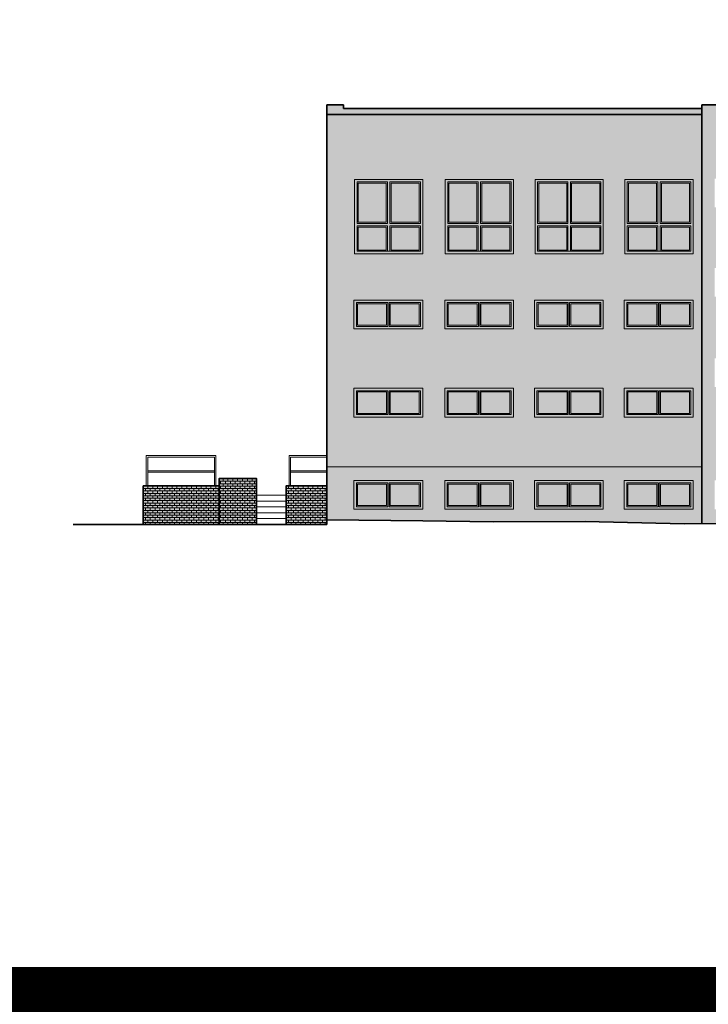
# Model space of a CAD drawing. Header units: inches. Extents: x 0 to 111471, y -105323 to 11070.
# Tile 84 of 256: x 35294 to 37564, y -39004 to -35755. Entities that reach past the tile are written whole.
import ezdxf

# ---------------------------------------------------------------- set-up
doc = ezdxf.new("R2010")
doc.units = ezdxf.units.IN
doc.header["$MEASUREMENT"] = 0
for name, color, linetype, lineweight in [('888 drzwi i okna', 4, 'Continuous', 0), ('888 hatch antracyt szary', 251, 'Continuous', 0), ('888 hatch jasny beż', 7, 'Continuous', 0), ('888 opisy', 3, 'Continuous', 0), ('888 projektowane elementy', 6, 'Continuous', 13), ('888 sciany istniejące', 2, 'Continuous', 35), ('888 widok', 8, 'Continuous', 0)]:
    doc.layers.add(name, color=color, linetype=linetype, lineweight=lineweight)
doc.layers.add('888 opisy kolorow', color=11, linetype='Continuous')

# ---------------------------------------------------------------- blocks, each defined once
blk = doc.blocks.new('G$C84093A4E')
at = {"layer": '888 drzwi i okna'}
blk.add_lwpolyline([(0, 0), (0, -95), (227, -95), (227, 0)], close=True, dxfattribs=at)
for points in [[(111.5, -8), (8, -8), (8, -87), (111.5, -87)], [(107.5, -12), (12, -12), (12, -83), (107.5, -83)], [(107.5, -12), (107.5, -83)], [(111.5, -8), (111.5, -87)], [(115.5, -87), (219, -87), (219, -8), (115.5, -8)], [(115.5, -8), (115.5, -87)], [(119.5, -83), (215, -83), (215, -12), (119.5, -12)], [(119.5, -12), (119.5, -83)]]:
    blk.add_lwpolyline(points, dxfattribs=at)
blk = doc.blocks.new('G$C703C4054')
at = {"layer": '888 drzwi i okna', "ltscale": 1.6}
for points in [[(3.5, 245), (3.5, 0), (228.5, 0), (228.5, 245)], [(108, 88), (15.5, 88), (15.5, 12), (108, 12)], [(124, 88), (216.5, 88), (216.5, 12), (124, 12)]]:
    blk.add_lwpolyline(points, close=True, dxfattribs=at)
for points in [[(112, 237), (11.5, 237), (11.5, 100)], [(15.5, 104), (15.5, 233), (108, 233), (108, 104), (15.5, 104)], [(112, 237), (112, 100)], [(220.5, 100), (220.5, 237), (120, 237)], [(120, 237), (120, 100)], [(124, 233), (124, 104), (216.5, 104), (216.5, 233), (124, 233)], [(112, 100), (11.5, 100)], [(220.5, 100), (120, 100)], [(11.5, 92), (11.5, 8), (220.5, 8), (220.5, 92)], [(112, 92), (11.5, 92)], [(112, 92), (112, 8)], [(220.5, 92), (120, 92)], [(120, 92), (120, 8)]]:
    blk.add_lwpolyline(points, dxfattribs=at)
blk = doc.blocks.new('EFVDFGFF')
at = {"layer": '888 projektowane elementy', "ltscale": 0.01}
h = blk.add_hatch(color=7, dxfattribs=at)
h.dxf.hatch_style = 1
h.paths.add_polyline_path([(21556.6, -2325.4), (21781.6, -2325.4), (21781.6, -2080.4), (21556.6, -2080.4)])
h.paths.add_polyline_path([(21665.1, -2233.4), (21665.1, -2317.4), (21673.1, -2317.4), (21673.1, -2233.4), (21773.6, -2233.4), (21773.6, -2317.4), (21564.6, -2317.4), (21564.6, -2233.4)], flags=16)
h.paths.add_polyline_path([(21564.6, -2225.4), (21564.6, -2088.4), (21665.1, -2088.4), (21665.1, -2225.4)], flags=16)
h.paths.add_polyline_path([(21661.1, -2237.4), (21661.1, -2313.4), (21568.6, -2313.4), (21568.6, -2237.4)], flags=0)
h.paths.add_polyline_path([(21568.6, -2221.4), (21568.6, -2092.4), (21661.1, -2092.4), (21661.1, -2221.4)], flags=0)
h.paths.add_polyline_path([(21673.1, -2225.4), (21673.1, -2088.4), (21773.6, -2088.4), (21773.6, -2225.4)], flags=16)
h.paths.add_polyline_path([(21677.1, -2237.4), (21769.6, -2237.4), (21769.6, -2313.4), (21677.1, -2313.4)], flags=0)
h.paths.add_polyline_path([(21677.1, -2221.4), (21677.1, -2092.4), (21769.6, -2092.4), (21769.6, -2221.4)], flags=0)
h = blk.add_hatch(color=7, dxfattribs=at)
h.dxf.hatch_style = 1
h.paths.add_polyline_path([(21665.1, -2225.4), (21665.1, -2088.4), (21564.6, -2088.4), (21564.6, -2225.4)])
h.paths.add_polyline_path([(21568.6, -2221.4), (21568.6, -2092.4), (21661.1, -2092.4), (21661.1, -2221.4)], flags=16)
h.paths.add_polyline_path([(21564.6, -2317.4), (21665.1, -2317.4), (21665.1, -2233.4), (21564.6, -2233.4)])
h.paths.add_polyline_path([(21661.1, -2237.4), (21568.6, -2237.4), (21568.6, -2313.4), (21661.1, -2313.4)], flags=16)
h.paths.add_polyline_path([(21673.1, -2317.4), (21773.6, -2317.4), (21773.6, -2233.4), (21673.1, -2233.4)])
h.paths.add_polyline_path([(21677.1, -2313.4), (21769.6, -2313.4), (21769.6, -2237.4), (21677.1, -2237.4)], flags=16)
h.paths.add_polyline_path([(21673.1, -2225.4), (21773.6, -2225.4), (21773.6, -2088.4), (21673.1, -2088.4)])
h.paths.add_polyline_path([(21677.1, -2092.4), (21677.1, -2221.4), (21769.6, -2221.4), (21769.6, -2092.4)], flags=16)
at = {"layer": '888 widok', "ltscale": 0.01}
h = blk.add_hatch(color=253, dxfattribs=at)
h.dxf.hatch_style = 1
h.paths.add_polyline_path([(21661.1, -2092.4), (21568.6, -2092.4), (21568.6, -2221.4), (21661.1, -2221.4)])
h.paths.add_polyline_path([(21769.6, -2221.4), (21769.6, -2092.4), (21677.1, -2092.4), (21677.1, -2221.4)])
h.paths.add_polyline_path([(21677.1, -2313.4), (21769.6, -2313.4), (21769.6, -2237.4), (21677.1, -2237.4)])
h.paths.add_polyline_path([(21661.1, -2313.4), (21661.1, -2237.4), (21568.6, -2237.4), (21568.6, -2313.4)])
at = {"layer": '888 drzwi i okna', "ltscale": 1.6}
for points in [[(21556.6, -2080.4), (21556.6, -2325.4), (21781.6, -2325.4), (21781.6, -2080.4)], [(21661.1, -2237.4), (21568.6, -2237.4), (21568.6, -2313.4), (21661.1, -2313.4)], [(21677.1, -2237.4), (21769.6, -2237.4), (21769.6, -2313.4), (21677.1, -2313.4)]]:
    blk.add_lwpolyline(points, close=True, dxfattribs=at)
for points in [[(21665.1, -2088.4), (21564.6, -2088.4), (21564.6, -2225.4)], [(21568.6, -2221.4), (21568.6, -2092.4), (21661.1, -2092.4), (21661.1, -2221.4), (21568.6, -2221.4)], [(21665.1, -2088.4), (21665.1, -2225.4)], [(21773.6, -2225.4), (21773.6, -2088.4), (21673.1, -2088.4)], [(21673.1, -2088.4), (21673.1, -2225.4)], [(21677.1, -2092.4), (21677.1, -2221.4), (21769.6, -2221.4), (21769.6, -2092.4), (21677.1, -2092.4)], [(21665.1, -2225.4), (21564.6, -2225.4)], [(21564.6, -2233.4), (21564.6, -2317.4), (21773.6, -2317.4), (21773.6, -2233.4)], [(21665.1, -2233.4), (21564.6, -2233.4)], [(21665.1, -2233.4), (21665.1, -2317.4)], [(21773.6, -2225.4), (21673.1, -2225.4)], [(21773.6, -2233.4), (21673.1, -2233.4)], [(21673.1, -2233.4), (21673.1, -2317.4)]]:
    blk.add_lwpolyline(points, dxfattribs=at)
blk = doc.blocks.new('DFVB VD')
at = {"layer": '888 projektowane elementy', "ltscale": 0.01}
h = blk.add_hatch(color=7, dxfattribs=at)
h.dxf.hatch_style = 1
h.paths.add_polyline_path([(21906.6, -2034.3), (21906.6, -2129.3), (22133.6, -2129.3), (22133.6, -2034.3)])
h.paths.add_polyline_path([(22125.6, -2042.3), (22125.6, -2121.3), (22022.1, -2121.3), (22022.1, -2042.3)], flags=16)
h.paths.add_polyline_path([(22121.6, -2046.3), (22121.6, -2117.3), (22026.1, -2117.3), (22026.1, -2046.3)], flags=0)
h.paths.add_polyline_path([(22018.1, -2042.3), (22018.1, -2121.3), (21914.6, -2121.3), (21914.6, -2042.3)], flags=16)
h.paths.add_polyline_path([(22014.1, -2046.3), (22014.1, -2117.3), (21918.6, -2117.3), (21918.6, -2046.3)], flags=0)
h = blk.add_hatch(color=7, dxfattribs=at)
h.dxf.hatch_style = 1
h.paths.add_polyline_path([(22022.1, -2042.3), (22022.1, -2121.3), (22125.6, -2121.3), (22125.6, -2042.3)])
h.paths.add_polyline_path([(22026.1, -2046.3), (22121.6, -2046.3), (22121.6, -2117.3), (22026.1, -2117.3)], flags=16)
h.paths.add_polyline_path([(21914.6, -2042.3), (21914.6, -2121.3), (22018.1, -2121.3), (22018.1, -2042.3)])
h.paths.add_polyline_path([(22014.1, -2046.3), (22014.1, -2117.3), (21918.6, -2117.3), (21918.6, -2046.3)], flags=16)
at = {"layer": '888 widok', "ltscale": 0.01}
h = blk.add_hatch(color=253, dxfattribs=at)
h.dxf.hatch_style = 1
h.paths.add_polyline_path([(22026.1, -2046.3), (22026.1, -2117.3), (22121.6, -2117.3), (22121.6, -2046.3)])
h.paths.add_polyline_path([(22014.1, -2117.3), (22014.1, -2046.3), (21918.6, -2046.3), (21918.6, -2117.3)])
at = {"layer": '888 drzwi i okna'}
blk.add_lwpolyline([(21906.6, -2034.3), (21906.6, -2129.3), (22133.6, -2129.3), (22133.6, -2034.3)], close=True, dxfattribs=at)
for points in [[(22018.1, -2042.3), (21914.6, -2042.3), (21914.6, -2121.3), (22018.1, -2121.3)], [(22014.1, -2046.3), (21918.6, -2046.3), (21918.6, -2117.3), (22014.1, -2117.3)], [(22014.1, -2046.3), (22014.1, -2117.3)], [(22018.1, -2042.3), (22018.1, -2121.3)], [(22022.1, -2121.3), (22125.6, -2121.3), (22125.6, -2042.3), (22022.1, -2042.3)], [(22022.1, -2042.3), (22022.1, -2121.3)], [(22026.1, -2117.3), (22121.6, -2117.3), (22121.6, -2046.3), (22026.1, -2046.3)], [(22026.1, -2046.3), (22026.1, -2117.3)]]:
    blk.add_lwpolyline(points, dxfattribs=at)

msp = doc.modelspace()

# ---------------------------------------------------------------- hatches: boundary and pattern name
at = {"layer": '888 hatch antracyt szary', "ltscale": 0.01}
h = msp.add_hatch(color=256, dxfattribs=at)
h.dxf.hatch_style = 1
h.paths.add_polyline_path([(37543.457, -36068.374), (37543.457, -36048.374), (36361.318, -36048.374), (36361.318, -36036.374), (36306.318, -36036.374), (36306.318, -36068.374)])
h = msp.add_hatch(color=256, dxfattribs=at)
h.dxf.hatch_style = 1
h.paths.add_polyline_path([(37925.318, -36036.374), (37543.457, -36036.374), (37543.457, -36048.374), (37543.457, -37417.84), (37812.318, -37415.374), (37877.818, -37412.526), (37877.818, -37400.461), (37880.218, -37400.461), (37880.218, -37395.461), (37877.818, -37395.461), (37877.818, -37385.461), (37882.718, -37385.461), (37882.718, -37380.461), (37877.818, -37380.461), (37877.818, -37370.461), (37882.718, -37370.461), (37882.718, -37365.461), (37877.818, -37365.461), (37877.818, -37355.461), (37882.718, -37355.461), (37882.718, -37350.461), (37877.818, -37350.461), (37877.818, -37340.461), (37882.718, -37340.461), (37882.718, -37335.461), (37877.818, -37335.461), (37877.818, -37325.461), (37880.218, -37325.461), (37880.218, -37323.461), (37882.718, -37300.198), (37882.718, -37225.198), (37885.515, -37215.461), (37885.218, -37215.461, -1), (37885.218, -37219.261), (37885.968, -37219.261), (37885.968, -37219.107), (37884.468, -37219.107), (37884.468, -37219.261), (37885.218, -37219.261, -1), (37885.218, -37215.461), (37925.318, -37215.461)])
h.paths.add_polyline_path([(37585.318, -36669.374), (37585.318, -36574.374), (37812.318, -36574.374), (37812.318, -36669.374)], flags=16)
h.paths.add_polyline_path([(37804.318, -36661.374), (37700.818, -36661.374), (37700.818, -36582.374), (37804.318, -36582.374)], flags=0)
h.paths.add_polyline_path([(37800.318, -36657.374), (37704.818, -36657.374), (37704.818, -36586.374), (37800.318, -36586.374)], flags=0)
h.paths.add_polyline_path([(37812.318, -36872.374), (37812.318, -36967.374), (37585.318, -36967.374), (37585.318, -36872.374)], flags=16)
h.paths.add_polyline_path([(37804.318, -36880.374), (37804.318, -36959.374), (37700.818, -36959.374), (37700.818, -36880.374)], flags=0)
h.paths.add_polyline_path([(37800.318, -36884.374), (37800.318, -36955.374), (37704.818, -36955.374), (37704.818, -36884.374)], flags=0)
h.paths.add_polyline_path([(37696.818, -36661.374), (37593.318, -36661.374), (37593.318, -36582.374), (37696.818, -36582.374)], flags=0)
h.paths.add_polyline_path([(37692.818, -36657.374), (37597.318, -36657.374), (37597.318, -36586.374), (37692.818, -36586.374)], flags=0)
h.paths.add_polyline_path([(37696.818, -36880.374), (37696.818, -36959.374), (37593.318, -36959.374), (37593.318, -36880.374)], flags=0)
h.paths.add_polyline_path([(37692.818, -36884.374), (37692.818, -36955.374), (37597.318, -36955.374), (37597.318, -36884.374)], flags=0)
h.paths.add_polyline_path([(37585.318, -36374.374), (37585.318, -36279.374), (37812.318, -36279.374), (37812.318, -36374.374)], flags=16)
h.paths.add_polyline_path([(37804.318, -36366.374), (37700.818, -36366.374), (37700.818, -36287.374), (37804.318, -36287.374)], flags=0)
h.paths.add_polyline_path([(37800.318, -36362.374), (37704.818, -36362.374), (37704.818, -36291.374), (37800.318, -36291.374)], flags=0)
h.paths.add_polyline_path([(37696.818, -36366.374), (37593.318, -36366.374), (37593.318, -36287.374), (37696.818, -36287.374)], flags=0)
h.paths.add_polyline_path([(37692.818, -36362.374), (37597.318, -36362.374), (37597.318, -36291.374), (37692.818, -36291.374)], flags=0)
h.paths.add_polyline_path([(37816.318, -37275.374), (37816.318, -37370.374), (37700.818, -37370.374), (37585.318, -37370.374), (37585.318, -37275.374)], flags=16)
h.paths.add_polyline_path([(37692.818, -37283.374), (37692.818, -37362.374), (37593.318, -37362.374), (37593.318, -37283.374)], flags=0)
h.paths.add_polyline_path([(37688.818, -37287.374), (37688.818, -37358.374), (37597.318, -37358.374), (37597.318, -37287.374)], flags=0)
h.paths.add_polyline_path([(37799.03, -37322.874, -1), (37779.03, -37322.874, -1)], flags=0)
h.paths.add_polyline_path([(37769.03, -37322.874, -1), (37749.03, -37322.874, -1)], flags=0)
h.paths.add_polyline_path([(37739.03, -37322.874, -1), (37719.03, -37322.874, -1)], flags=0)
h = msp.add_hatch(color=256, dxfattribs=at)
h.dxf.hatch_style = 1
h.paths.add_polyline_path([(37158.568, -37410.374), (37485.193, -37418.374), (37543.457, -37417.84), (37543.457, -37230.374), (36306.318, -37230.374), (36306.318, -37405.374), (36623.577, -37408.379), (36854.622, -37412.374)])
h = msp.add_hatch(color=256, dxfattribs=at)
h.dxf.hatch_style = 1
h.paths.add_polyline_path([(35941.318, -37293.374), (35936.318, -37293.374), (35716.318, -37293.374), (35711.318, -37293.374), (35701.318, -37293.374), (35701.318, -37420.374), (35951.318, -37420.374), (35951.318, -37293.374)])
h.paths.add_polyline_path([(35951.318, -37293.374), (35951.318, -37420.374), (36075.318, -37420.374), (36075.318, -37401.174), (36075.318, -37381.974), (36075.318, -37362.774), (36075.318, -37343.574), (36075.318, -37324.374), (36075.318, -37269.374), (35951.318, -37269.374)])
h.paths.add_polyline_path([(36182.318, -37293.374), (36172.318, -37293.374), (36172.318, -37324.374), (36172.318, -37343.574), (36172.318, -37362.774), (36172.318, -37381.974), (36172.318, -37401.174), (36172.318, -37420.374), (36306.318, -37420.374), (36306.318, -37405.374), (36306.318, -37293.374), (36187.318, -37293.374)])
at = {"layer": '888 hatch jasny beż', "ltscale": 0.01}
h = msp.add_hatch(color=256, dxfattribs=at)
h.dxf.hatch_style = 1
h.paths.add_polyline_path([(37543.457, -36068.374), (36306.318, -36068.374), (36306.318, -36727.081), (36306.318, -37405.374), (36623.577, -37408.379), (36854.622, -37412.374), (37158.568, -37410.374), (37485.193, -37418.374), (37543.457, -37417.84)])
h.paths.add_polyline_path([(36922.318, -36282.374), (36922.318, -36527.374), (36697.318, -36527.374), (36697.318, -36282.374)], flags=16)
h.paths.add_polyline_path([(36805.818, -36290.374), (36914.318, -36290.374), (36914.318, -36427.374), (36914.318, -36519.374), (36705.318, -36519.374), (36705.318, -36435.374), (36705.318, -36290.374)], flags=0)
h.paths.add_polyline_path([(36805.818, -36427.374), (36813.818, -36427.374), (36813.818, -36290.374), (36805.818, -36290.374)], flags=0)
h.paths.add_polyline_path([(36817.818, -36294.374), (36817.818, -36423.374), (36910.318, -36423.374), (36910.318, -36294.374)], flags=0)
h.paths.add_polyline_path([(36623.318, -36282.374), (36623.318, -36527.374), (36398.318, -36527.374), (36398.318, -36282.374)], flags=16)
h.paths.add_polyline_path([(36615.318, -36290.374), (36615.318, -36427.374), (36615.318, -36519.374), (36406.318, -36519.374), (36406.318, -36435.374), (36406.318, -36290.374), (36506.818, -36290.374)], flags=0)
h.paths.add_polyline_path([(36502.818, -36515.374), (36502.818, -36439.374), (36410.318, -36439.374), (36410.318, -36515.374)], flags=0)
h.paths.add_polyline_path([(36993.318, -36282.374), (37218.318, -36282.374), (37218.318, -36527.374), (36993.318, -36527.374)], flags=16)
h.paths.add_polyline_path([(37001.318, -36290.374), (37101.818, -36290.374), (37210.318, -36290.374), (37210.318, -36427.374), (37210.318, -36519.374), (37001.318, -36519.374), (37001.318, -36435.374)], flags=0)
h.paths.add_polyline_path([(37097.818, -36515.374), (37097.818, -36439.374), (37005.318, -36439.374), (37005.318, -36515.374)], flags=0)
h.paths.add_polyline_path([(36611.318, -36294.374), (36611.318, -36427.374), (36615.318, -36427.374), (36615.318, -36439.374), (36611.318, -36439.374), (36611.318, -36515.374), (36506.818, -36515.374), (36506.818, -36427.374), (36410.318, -36427.374), (36410.318, -36294.374), (36506.818, -36294.374), (36506.818, -36290.374), (36518.818, -36290.374), (36518.818, -36294.374)], flags=0)
h.paths.add_polyline_path([(37005.318, -36294.374), (37101.818, -36294.374), (37101.818, -36290.374), (37113.818, -36290.374), (37113.818, -36294.374), (37206.318, -36294.374), (37206.318, -36427.374), (37210.318, -36427.374), (37210.318, -36439.374), (37206.318, -36439.374), (37206.318, -36515.374), (37101.818, -36515.374), (37101.818, -36427.374), (37005.318, -36427.374)], flags=0)
h.paths.add_polyline_path([(36922.318, -36680.374), (36922.318, -36775.374), (36695.318, -36775.374), (36695.318, -36680.374)], flags=16)
h.paths.add_polyline_path([(37289.318, -36282.374), (37514.318, -36282.374), (37514.318, -36527.374), (37289.318, -36527.374)], flags=16)
h.paths.add_polyline_path([(36806.818, -36688.374), (36914.318, -36688.374), (36914.318, -36767.374), (36810.818, -36767.374), (36703.318, -36767.374), (36703.318, -36688.374)], flags=0)
h.paths.add_polyline_path([(36810.818, -36692.374), (36810.818, -36688.374), (36806.818, -36688.374), (36806.818, -36692.374)], flags=0)
h.paths.add_polyline_path([(36802.818, -36692.374), (36802.818, -36763.374), (36707.318, -36763.374), (36707.318, -36692.374)], flags=0)
h.paths.add_polyline_path([(37297.318, -36290.374), (37397.818, -36290.374), (37506.318, -36290.374), (37506.318, -36427.374), (37506.318, -36519.374), (37297.318, -36519.374), (37297.318, -36435.374)], flags=0)
h.paths.add_polyline_path([(37405.818, -36290.374), (37397.818, -36290.374), (37397.818, -36427.374), (37405.818, -36427.374)], flags=0)
h.paths.add_polyline_path([(36623.318, -36680.374), (36623.318, -36775.374), (36396.318, -36775.374), (36396.318, -36680.374)], flags=16)
h.paths.add_polyline_path([(36615.318, -36688.374), (36615.318, -36767.374), (36511.818, -36767.374), (36404.318, -36767.374), (36404.318, -36688.374), (36507.818, -36688.374)], flags=0)
h.paths.add_polyline_path([(36503.818, -36763.374), (36503.818, -36692.374), (36408.318, -36692.374), (36408.318, -36763.374)], flags=0)
h.paths.add_polyline_path([(36991.318, -36680.374), (37218.318, -36680.374), (37218.318, -36775.374), (36991.318, -36775.374)], flags=16)
h.paths.add_polyline_path([(36999.318, -36688.374), (37102.818, -36688.374), (37210.318, -36688.374), (37210.318, -36767.374), (37106.818, -36767.374), (36999.318, -36767.374)], flags=0)
h.paths.add_polyline_path([(37098.818, -36763.374), (37098.818, -36692.374), (37003.318, -36692.374), (37003.318, -36763.374)], flags=0)
h.paths.add_polyline_path([(37409.818, -36294.374), (37409.818, -36423.374), (37502.318, -36423.374), (37502.318, -36294.374)], flags=0)
h.paths.add_polyline_path([(37287.318, -36680.374), (37514.318, -36680.374), (37514.318, -36775.374), (37287.318, -36775.374)], flags=16)
h.paths.add_polyline_path([(37295.318, -36688.374), (37398.818, -36688.374), (37506.318, -36688.374), (37506.318, -36767.374), (37402.818, -36767.374), (37295.318, -36767.374)], flags=0)
h.paths.add_polyline_path([(37394.818, -36763.374), (37394.818, -36692.374), (37299.318, -36692.374), (37299.318, -36763.374)], flags=0)
h.paths.add_polyline_path([(36922.318, -36971.374), (36922.318, -37066.374), (36695.318, -37066.374), (36695.318, -36971.374)], flags=16)
h.paths.add_polyline_path([(36806.818, -36979.374), (36914.318, -36979.374), (36914.318, -37058.374), (36810.818, -37058.374), (36703.318, -37058.374), (36703.318, -36979.374)], flags=0)
h.paths.add_polyline_path([(36810.818, -36983.374), (36810.818, -36979.374), (36806.818, -36979.374), (36806.818, -36983.374)], flags=0)
h.paths.add_polyline_path([(36802.818, -36983.374), (36802.818, -37054.374), (36707.318, -37054.374), (36707.318, -36983.374)], flags=0)
h.paths.add_polyline_path([(36623.318, -36971.374), (36623.318, -37066.374), (36396.318, -37066.374), (36396.318, -36971.374)], flags=16)
h.paths.add_polyline_path([(36615.318, -36979.374), (36615.318, -37058.374), (36511.818, -37058.374), (36404.318, -37058.374), (36404.318, -36979.374), (36507.818, -36979.374)], flags=0)
h.paths.add_polyline_path([(36991.318, -36971.374), (37218.318, -36971.374), (37218.318, -37066.374), (36991.318, -37066.374)], flags=16)
h.paths.add_polyline_path([(36503.818, -37054.374), (36503.818, -36983.374), (36408.318, -36983.374), (36408.318, -37054.374)], flags=0)
h.paths.add_polyline_path([(36999.318, -36979.374), (37102.818, -36979.374), (37210.318, -36979.374), (37210.318, -37058.374), (37106.818, -37058.374), (36999.318, -37058.374)], flags=0)
h.paths.add_polyline_path([(37098.818, -37054.374), (37098.818, -36983.374), (37003.318, -36983.374), (37003.318, -37054.374)], flags=0)
h.paths.add_polyline_path([(37287.318, -36971.374), (37514.318, -36971.374), (37514.318, -37066.374), (37287.318, -37066.374)], flags=16)
h.paths.add_polyline_path([(37295.318, -36979.374), (37398.818, -36979.374), (37506.318, -36979.374), (37506.318, -37058.374), (37402.818, -37058.374), (37295.318, -37058.374)], flags=0)
h.paths.add_polyline_path([(37394.818, -37054.374), (37394.818, -36983.374), (37299.318, -36983.374), (37299.318, -37054.374)], flags=0)
h.paths.add_polyline_path([(36922.318, -37275.374), (36922.318, -37370.374), (36695.318, -37370.374), (36695.318, -37275.374)], flags=16)
h.paths.add_polyline_path([(36806.818, -37283.374), (36914.318, -37283.374), (36914.318, -37362.374), (36810.818, -37362.374), (36703.318, -37362.374), (36703.318, -37283.374)], flags=0)
h.paths.add_polyline_path([(36810.818, -37287.374), (36810.818, -37283.374), (36806.818, -37283.374), (36806.818, -37287.374)], flags=0)
h.paths.add_polyline_path([(36623.318, -37275.374), (36623.318, -37370.374), (36396.318, -37370.374), (36396.318, -37275.374)], flags=16)
h.paths.add_polyline_path([(36802.818, -37287.374), (36802.818, -37358.374), (36707.318, -37358.374), (36707.318, -37287.374)], flags=0)
h.paths.add_polyline_path([(36991.318, -37275.374), (37218.318, -37275.374), (37218.318, -37370.374), (36991.318, -37370.374)], flags=16)
h.paths.add_polyline_path([(36615.318, -37283.374), (36615.318, -37362.374), (36511.818, -37362.374), (36404.318, -37362.374), (36404.318, -37283.374), (36507.818, -37283.374)], flags=0)
h.paths.add_polyline_path([(36503.818, -37358.374), (36503.818, -37287.374), (36408.318, -37287.374), (36408.318, -37358.374)], flags=0)
h.paths.add_polyline_path([(36999.318, -37283.374), (37102.818, -37283.374), (37210.318, -37283.374), (37210.318, -37362.374), (37106.818, -37362.374), (36999.318, -37362.374)], flags=0)
h.paths.add_polyline_path([(37098.818, -37358.374), (37098.818, -37287.374), (37003.318, -37287.374), (37003.318, -37358.374)], flags=0)
h.paths.add_polyline_path([(37287.318, -37275.374), (37514.318, -37275.374), (37514.318, -37370.374), (37287.318, -37370.374)], flags=16)
h.paths.add_polyline_path([(37295.318, -37283.374), (37398.818, -37283.374), (37506.318, -37283.374), (37506.318, -37362.374), (37402.818, -37362.374), (37295.318, -37362.374)], flags=0)
h.paths.add_polyline_path([(37394.818, -37358.374), (37394.818, -37287.374), (37299.318, -37287.374), (37299.318, -37358.374)], flags=0)
h = msp.add_hatch(dxfattribs=at)
h.set_pattern_fill('AR-B816', color=256, angle=270)
h.set_pattern_definition([(360, (37988.76, -38230.15), (0, 8), []), (90, (37988.76, -38230.15), (-8, 8), [8, -8])])
h.paths.add_polyline_path([(35941.318, -37293.374), (35936.318, -37293.374), (35716.318, -37293.374), (35711.318, -37293.374), (35701.318, -37293.374), (35701.318, -37420.374), (35951.318, -37420.374), (35951.318, -37293.374)])
h.paths.add_polyline_path([(35951.318, -37293.374), (35951.318, -37420.374), (36075.318, -37420.374), (36075.318, -37401.174), (36075.318, -37381.974), (36075.318, -37362.774), (36075.318, -37343.574), (36075.318, -37324.374), (36075.318, -37269.374), (35951.318, -37269.374)])
h.paths.add_polyline_path([(36182.318, -37293.374), (36172.318, -37293.374), (36172.318, -37324.374), (36172.318, -37343.574), (36172.318, -37362.774), (36172.318, -37381.974), (36172.318, -37401.174), (36172.318, -37420.374), (36306.318, -37420.374), (36306.318, -37405.374), (36306.318, -37293.374), (36187.318, -37293.374)])
at = {"layer": '888 widok', "ltscale": 0.01}
h = msp.add_hatch(dxfattribs=at)
h.set_pattern_fill('ANSI31', color=256, scale=200)
h.set_pattern_definition([(45, (34854.51, -18642.923), (-17.67767, 17.67767), [])])
h.paths.add_polyline_path([(52778.076, -37388.957), (52778.076, -37212.957), (53421.076, -37212.957), (53421.076, -36493.957), (54930.076, -36493.519), (54930.076, -36005.957), (55311.937, -36005.957), (55311.937, -36017.957), (56549.076, -36017.957), (56549.076, -37388.957)])
h.paths.add_polyline_path([(38552.318, -35856.461), (39984.318, -35856.461), (39984.318, -37460.461), (38552.318, -37460.461)])
h.paths.add_polyline_path([(47386.664, -35874.678), (49119.332, -35874.678), (49119.332, -37490.618), (47386.664, -37490.618)])
edge = h.paths.add_edge_path()
edge.add_line((33552.632, -36975.374), (33552.632, -36970.374))
edge.add_line((33879.446, -36975.374), (33552.632, -36975.374))
edge.add_line((33552.632, -36970.374), (33552.632, -36652.374))
edge.add_line((33552.632, -36655.374), (33552.632, -36652.374))
edge.add_line((33552.632, -36652.374), (33879.446, -36675.374))
edge.add_line((33879.446, -36970.374), (33879.446, -36975.374))
edge.add_line((33879.446, -36675.374), (33879.446, -36970.374))

# ---------------------------------------------------------------- linework, layer by layer
at = {"layer": '888 opisy'}
msp.add_lwpolyline([(26923.756, -30973.227), (57058.976, -30973.227), (57058.976, -38980.485), (26923.756, -38980.485)], close=True, dxfattribs=at)
msp.add_lwpolyline([(36172.318, -37420.374), (36075.318, -37420.374)], dxfattribs=at)
at = {"layer": '888 opisy kolorow', "color": 3, "ltscale": 0.01, "const_width": 200}
msp.add_lwpolyline([(26923.756, -30973.227), (75108.467, -30973.227), (75108.467, -38980.485), (26923.756, -38980.485)], close=True, dxfattribs=at)
at = {"layer": '888 projektowane elementy', "ltscale": 0.01}
msp.add_lwpolyline([(36306.318, -37230.374), (37543.457, -37230.374)], dxfattribs=at)
at = {"layer": '888 sciany istniejące'}
for p, q in [((36306.318, -36036.374), (36306.318, -37405.374)), ((36306.318, -36036.374), (36361.318, -36036.374)), ((37543.457, -36036.374), (37925.318, -36036.374))]:
    msp.add_line(p, q, dxfattribs=at)
for points in [[(36306.318, -36036.374), (36306.318, -37405.374), (36623.577, -37408.379)], [(36361.318, -36036.374), (36306.318, -36036.374)], [(36361.318, -36036.374), (36361.318, -36048.374)], [(37543.457, -36048.374), (36361.318, -36048.374)], [(37543.457, -36048.374), (37543.457, -36036.374), (37925.318, -36036.374)], [(37543.457, -36048.374), (37543.457, -36036.374), (37925.318, -36036.374)], [(37543.457, -36048.374), (37543.457, -37417.84)], [(36306.318, -36068.374), (37543.457, -36068.374), (37543.457, -36068.374)], [(36075.318, -37420.374), (36075.318, -37269.374), (35951.318, -37269.374), (35951.318, -37420.374), (36075.318, -37420.374)], [(35951.318, -37420.374), (35951.318, -37293.374), (35701.318, -37293.374), (35701.318, -37420.374), (35951.318, -37420.374)], [(36306.318, -37405.374), (36306.318, -37420.374), (36172.318, -37420.374), (36172.318, -37293.374), (36306.318, -37293.374)], [(35470.303, -37420.374), (36306.318, -37420.374), (36306.318, -37405.374)], [(36623.577, -37408.379), (36854.622, -37412.374), (37158.568, -37410.374), (37485.193, -37418.374), (37812.318, -37415.374), (37925.318, -37410.461)]]:
    msp.add_lwpolyline(points, dxfattribs=at)
at = {"layer": '888 widok'}
for points in [[(35711.318, -37293.374), (35711.318, -37293.374), (35711.318, -37193.374), (35941.318, -37193.374), (35941.318, -37193.374), (35941.318, -37293.374)], [(35716.318, -37293.374), (35716.318, -37198.374), (35936.318, -37198.374), (35936.318, -37293.374)], [(36182.318, -37293.374), (36182.318, -37193.374), (36306.318, -37193.374)], [(36187.318, -37293.374), (36187.318, -37198.374), (36306.318, -37198.374)], [(35936.318, -37243.374), (35716.318, -37243.374)], [(35936.318, -37248.374), (35716.318, -37248.374)], [(36306.318, -37243.374), (36187.318, -37243.374)], [(36306.318, -37248.374), (36187.318, -37248.374)], [(36172.318, -37324.374), (36075.318, -37324.374)], [(36172.318, -37343.574), (36075.318, -37343.574)], [(36172.318, -37362.774), (36075.318, -37362.774)], [(36172.318, -37381.974), (36075.318, -37381.974)], [(36172.318, -37401.174), (36075.318, -37401.174)]]:
    msp.add_lwpolyline(points, dxfattribs=at)

# ---------------------------------------------------------------- block references
at = {"layer": '888 drzwi i okna'}
for name, p in [('EFVDFGFF', (14841.726, -34202.005)), ('EFVDFGFF', (15140.726, -34202.005)), ('G$C703C4054', (36989.818, -36527.374)), ('EFVDFGFF', (15436.726, -34202.005)), ('EFVDFGFF', (15732.726, -34202.005)), ('G$C84093A4E', (36396.318, -36680.374)), ('DFVB VD', (14489.682, -34646.081)), ('G$C84093A4E', (36695.318, -36680.374)), ('DFVB VD', (14788.682, -34646.081)), ('G$C84093A4E', (36991.318, -36680.374)), ('DFVB VD', (15084.682, -34646.081)), ('G$C84093A4E', (37287.318, -36680.374)), ('DFVB VD', (15380.682, -34646.081)), ('DFVB VD', (14489.682, -34937.081)), ('G$C84093A4E', (36695.318, -36971.374)), ('DFVB VD', (14788.682, -34937.081)), ('G$C84093A4E', (36991.318, -36971.374)), ('DFVB VD', (15084.682, -34937.081)), ('G$C84093A4E', (37287.318, -36971.374)), ('DFVB VD', (15380.682, -34937.081)), ('G$C84093A4E', (36396.318, -37275.374)), ('DFVB VD', (14489.682, -35241.081)), ('G$C84093A4E', (36695.318, -37275.374)), ('DFVB VD', (14788.682, -35241.081)), ('G$C84093A4E', (36991.318, -37275.374)), ('DFVB VD', (15084.682, -35241.081)), ('G$C84093A4E', (37287.318, -37275.374)), ('DFVB VD', (15380.682, -35241.081))]:
    msp.add_blockref(name, p, dxfattribs=at)
at = {"layer": '888 projektowane elementy'}
msp.add_blockref('G$C84093A4E', (36396.318, -36971.374), dxfattribs=at)
at = {"layer": '888 sciany istniejące'}
for p in [(36394.818, -36527.374), (36693.818, -36527.374), (37285.818, -36527.374)]:
    msp.add_blockref('G$C703C4054', p, dxfattribs=at)

doc.saveas('drawing.dxf')
